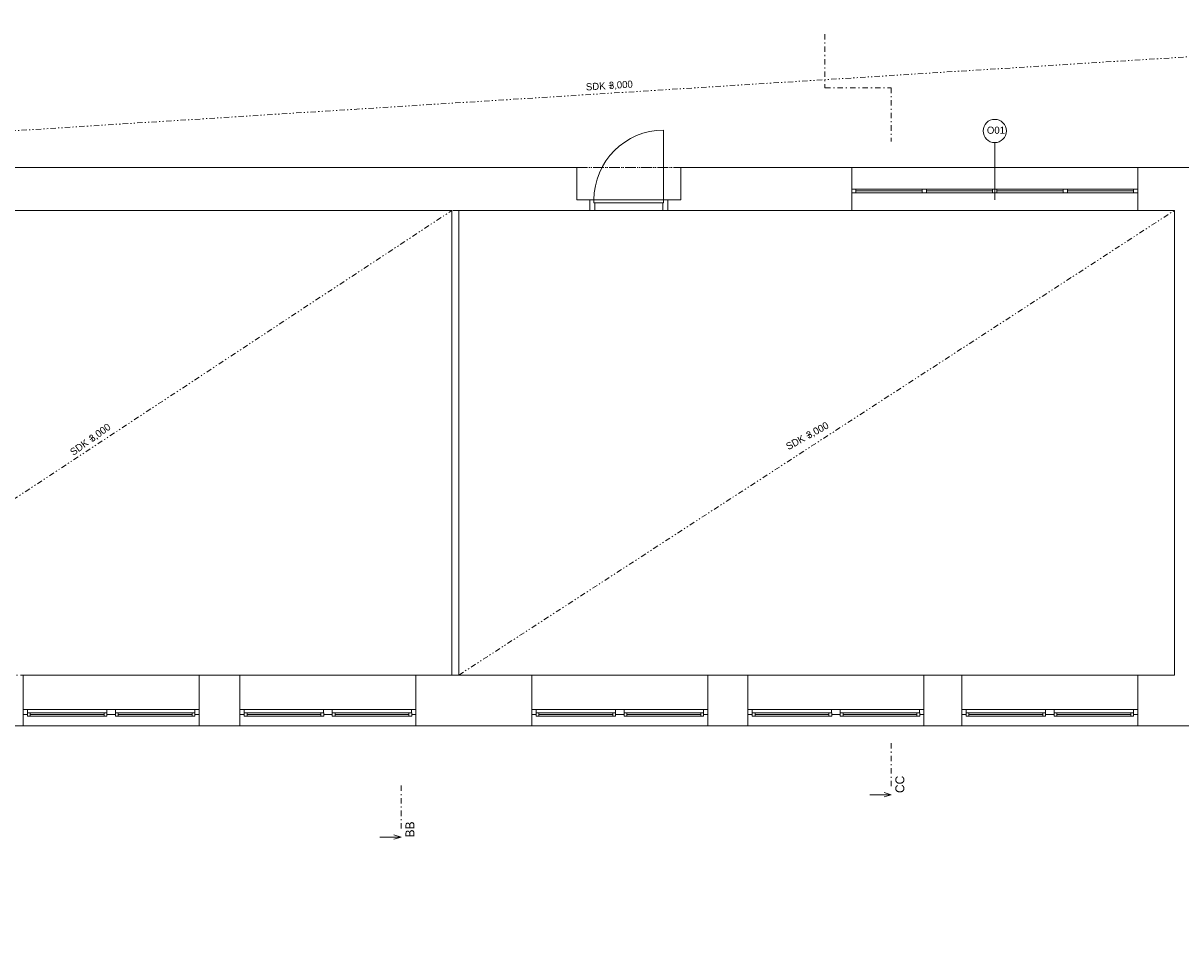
# Model space of a CAD drawing. Header units: millimetres. Extents: x -13540 to 53600, y -37870 to 10383.
# Tile 10 of 26: x 3610 to 19791, y -14473 to -1652. Entities that reach past the tile are written whole.
import ezdxf

# ---------------------------------------------------------------- set-up
doc = ezdxf.new("R2010")
doc.units = ezdxf.units.MM
doc.header["$MEASUREMENT"] = 0
for name, pattern in [('Čerchovaná M', [225, 125, -42.5, 15, -42.5]), ('Čerchovaná S', [175, 75, -42.5, 15, -42.5]), ('Čerchovaná se dvěma tečkami S', [202.5, 75, -32.5, 15, -32.5, 15, -32.5])]:
    doc.linetypes.add(name, pattern=pattern)
for name, color, linetype in [('02_Desky', 7, 'Continuous'), ('02_Zdi VNITŘNÍ - nenosné', 7, 'Continuous'), ('02_Zdi VNĚJŠÍ - nosné.obálka', 7, 'Continuous'), ('13_Značky.řezy', 7, 'Continuous'), ('Nové_05_Podhledy', 7, 'Continuous'), ('Nové_Otvory – Okna', 7, 'Continuous'), ('Nové_Otvory – Značky oken', 7, 'Continuous'), ('Otvory – Dveře', 7, 'Continuous'), ('Otvory – Okna', 7, 'Continuous')]:
    doc.layers.add(name, color=color, linetype=linetype)

msp = doc.modelspace()

# ---------------------------------------------------------------- linework, layer by layer
at = {"layer": '02_Desky', "color": 251, "linetype": 'Continuous', "lineweight": 0, "flags": 128}
msp.add_lwpolyline([(-11600, -11123), (-11600, -37870), (0, -37870), (0, -11470), (53600, -11470), (53600, 9980), (41780, 9980), (41780, 0), (18380, 0), (18380, -580), (18220, -580), (14080, -580), (13920, -580), (13920, 0), (0, 0), (0, 10010), (-11600, 10010), (-11600, -3670), (-4900, -3670), (-4900, -11123)], close=True, dxfattribs=at)
at = {"layer": '02_Zdi VNITŘNÍ - nenosné', "color": 251, "linetype": 'Continuous', "lineweight": 0, "flags": 128}
for points in [[(9600, -4270), (9600, -10760)], [(9700, -10760), (9700, -4270)], [(19700, -4270), (19700, -10760)]]:
    msp.add_lwpolyline(points, dxfattribs=at)
at = {"layer": '02_Zdi VNĚJŠÍ - nosné.obálka', "color": 251, "linetype": 'Continuous', "lineweight": 0}
for p, q in [((11350, -3670), (11350, -4120)), ((12800, -3670), (12800, -4120)), ((15190, -3970), (15190, -3670)), ((19190, -3970), (19190, -3670)), ((15190, -4020), (15190, -3970)), ((15190, -4270), (15190, -4020)), ((19190, -4020), (19190, -3970)), ((19190, -4270), (19190, -4020)), ((11350, -4120), (11530, -4120)), ((11530, -4120), (11530, -4270)), ((12800, -4120), (12620, -4120)), ((12620, -4120), (12620, -4270)), ((3610, -11240), (3610, -10760)), ((6070, -11240), (6070, -10760)), ((6640, -11240), (6640, -10760)), ((9100, -11240), (9100, -10760)), ((10720, -11240), (10720, -10760)), ((13180, -11240), (13180, -10760)), ((13740, -11240), (13740, -10760)), ((16200, -11240), (16200, -10760)), ((16730, -11240), (16730, -10760)), ((19190, -11240), (19190, -10760)), ((3610, -11310), (3610, -11240)), ((3610, -11470), (3610, -11310)), ((6070, -11310), (6070, -11240)), ((6070, -11470), (6070, -11310)), ((6640, -11310), (6640, -11240)), ((6640, -11470), (6640, -11310)), ((9100, -11310), (9100, -11240)), ((9100, -11470), (9100, -11310)), ((10720, -11310), (10720, -11240)), ((10720, -11470), (10720, -11310)), ((13180, -11310), (13180, -11240)), ((13180, -11470), (13180, -11310)), ((13740, -11310), (13740, -11240)), ((13740, -11470), (13740, -11310)), ((16200, -11310), (16200, -11240)), ((16200, -11470), (16200, -11310)), ((16730, -11310), (16730, -11240)), ((16730, -11470), (16730, -11310)), ((19190, -11310), (19190, -11240)), ((19190, -11470), (19190, -11310))]:
    msp.add_line(p, q, dxfattribs=at)
at = {"layer": '02_Zdi VNĚJŠÍ - nosné.obálka', "color": 251, "linetype": 'Continuous', "lineweight": 0, "flags": 128}
for points in [[(11350, -3670), (2700, -3670)], [(15190, -3670), (12800, -3670)], [(21450, -3670), (19190, -3670)], [(2520, -4270), (9600, -4270)], [(9700, -4270), (11530, -4270)], [(12620, -4270), (15190, -4270)], [(19190, -4270), (19700, -4270)], [(6640, -10760), (6070, -10760)], [(9600, -10760), (9100, -10760)], [(10720, -10760), (9700, -10760)], [(13740, -10760), (13180, -10760)], [(16730, -10760), (16200, -10760)], [(19700, -10760), (19190, -10760)], [(6070, -11470), (6640, -11470)], [(9100, -11470), (10720, -11470)], [(13180, -11470), (13740, -11470)], [(16200, -11470), (16730, -11470)], [(19190, -11470), (20810, -11470)]]:
    msp.add_lwpolyline(points, dxfattribs=at)
at = {"layer": '13_Značky.řezy', "color": 251, "linetype": 'Čerchovaná S', "lineweight": 0}
for p, q in [((14817, -1804), (14817, -2554)), ((14817, -2554), (15743, -2554)), ((15743, -2554), (15743, -3304)), ((15743, -11712), (15743, -12312)), ((8893, -12304), (8893, -12904))]:
    msp.add_line(p, q, dxfattribs=at)
at = {"layer": '13_Značky.řezy', "color": 251, "linetype": 'Continuous', "lineweight": 0}
for p, q in [((15743, -12432), (15443, -12432)), ((15643, -12402), (15743, -12432)), ((15643, -12462), (15743, -12432)), ((8893, -13024), (8593, -13024)), ((8793, -12994), (8893, -13024)), ((8793, -13054), (8893, -13024))]:
    msp.add_line(p, q, dxfattribs=at)
at = {"layer": 'Nové_05_Podhledy', "color": 251, "linetype": 'Čerchovaná M', "lineweight": 0, "flags": 128}
for points in [[(-10900, -3670), (45880, -3670), (45880, 1240), (42480, 1240), (42480, -700), (-10900, -700)], [(-250, -10760), (9600, -10760), (9600, -4270), (-250, -4270)], [(9600, -10760), (19700, -10760), (19700, -4270), (9600, -4270)]]:
    msp.add_lwpolyline(points, close=True, dxfattribs=at)
at = {"layer": 'Nové_05_Podhledy', "color": 251, "linetype": 'Čerchovaná se dvěma tečkami S', "lineweight": 0}
for points in [[(-4700, -3670), (42480, -700)], [(-250, -10760), (9600, -4270)], [(9700, -10760), (19700, -4270)]]:
    msp.add_lwpolyline(points, dxfattribs=at)
at = {"layer": 'Nové_Otvory – Okna', "color": 251, "linetype": 'Continuous', "lineweight": 0}
for p, q in [((19190, -3670), (15190, -3670)), ((15190, -3970), (15190, -3670)), ((19190, -3970), (19190, -3670)), ((15190, -3970), (15250, -3970)), ((15190, -4020), (15190, -3970)), ((15190, -4020), (15190, -3970)), ((15250, -4020), (15190, -4020)), ((15190, -4270), (15190, -4020)), ((15250, -3970), (15250, -4020)), ((15250, -3970), (16175, -3970)), ((16175, -3995), (15250, -3995)), ((16175, -4020), (15250, -4020)), ((16175, -4020), (16175, -3970)), ((16175, -3970), (16205, -3970)), ((16205, -4020), (16175, -4020)), ((16205, -3970), (16235, -3970)), ((16235, -4020), (16205, -4020)), ((16235, -3970), (16235, -4020)), ((16235, -3970), (17160, -3970)), ((17160, -3995), (16235, -3995)), ((17160, -4020), (16235, -4020)), ((17160, -4020), (17160, -3970)), ((17160, -3970), (17190, -3970)), ((17190, -4020), (17160, -4020)), ((17190, -3970), (17220, -3970)), ((17220, -4020), (17190, -4020)), ((17220, -3970), (17220, -4020)), ((17220, -3970), (18145, -3970)), ((18145, -3995), (17220, -3995)), ((18145, -4020), (17220, -4020)), ((18145, -4020), (18145, -3970)), ((18145, -3970), (18175, -3970)), ((18175, -4020), (18145, -4020)), ((18175, -3970), (18205, -3970)), ((18205, -4020), (18175, -4020)), ((18205, -3970), (18205, -4020)), ((18205, -3970), (19130, -3970)), ((19130, -3995), (18205, -3995)), ((19130, -4020), (18205, -4020)), ((19130, -4020), (19130, -3970)), ((19130, -3970), (19190, -3970)), ((19190, -4020), (19130, -4020)), ((19190, -4020), (19190, -3970)), ((19190, -4020), (19190, -3970)), ((19190, -4270), (19190, -4020)), ((19190, -4270), (15190, -4270))]:
    msp.add_line(p, q, dxfattribs=at)
at = {"layer": 'Nové_Otvory – Značky oken', "color": 251, "linetype": 'Continuous', "lineweight": 0}
msp.add_line((17190, -4120), (17190, -3320), dxfattribs=at)
at = {"layer": 'Nové_Otvory – Značky oken', "color": 251, "linetype": 'Continuous', "lineweight": 0, "flags": 128}
msp.add_lwpolyline([(17027, -3158, 1), (17352, -3158, 1)], format="xyb", close=True, dxfattribs=at)
at = {"layer": 'Otvory – Dveře', "color": 251, "linetype": 'Continuous', "lineweight": 0}
for p, q in [((12562, -4120), (12562, -3146)), ((11350, -3670), (11350, -4120)), ((12800, -3670), (12800, -4120)), ((11350, -4120), (11530, -4120)), ((11588, -4120), (11530, -4120)), ((11530, -4120), (11530, -4270)), ((11530, -4120), (11530, -4270)), ((11530, -4120), (11530, -4270)), ((11588, -4160), (11588, -4120)), ((11588, -4120), (12562, -4120)), ((11588, -4160), (11588, -4120)), ((11600, -4160), (11588, -4160)), ((12562, -4160), (11588, -4160)), ((11600, -4270), (11600, -4160)), ((12562, -4160), (12550, -4160)), ((12550, -4160), (12550, -4270)), ((12620, -4120), (12562, -4120)), ((12562, -4120), (12562, -4160)), ((12562, -4120), (12562, -4160)), ((12620, -4270), (12620, -4120)), ((12620, -4120), (12620, -4270)), ((12620, -4120), (12620, -4270)), ((12800, -4120), (12620, -4120)), ((11530, -4270), (11600, -4270)), ((12550, -4270), (12620, -4270))]:
    msp.add_line(p, q, dxfattribs=at)
at = {"layer": 'Otvory – Dveře', "color": 251, "linetype": 'Čerchovaná M', "lineweight": 0}
for p, q in [((11350, -3670), (12800, -3670)), ((11530, -4270), (12620, -4270))]:
    msp.add_line(p, q, dxfattribs=at)
at = {"layer": 'Otvory – Dveře', "color": 251, "linetype": 'Continuous', "lineweight": 0}
msp.add_arc((12562, -4120), 974, 90, 180, dxfattribs=at)
at = {"layer": 'Otvory – Okna', "color": 251, "linetype": 'Continuous', "lineweight": 0}
for p, q in [((6070, -10760), (3610, -10760)), ((3610, -11240), (3610, -10760)), ((6070, -11240), (6070, -10760)), ((9100, -10760), (6640, -10760)), ((6640, -11240), (6640, -10760)), ((9100, -11240), (9100, -10760)), ((13180, -10760), (10720, -10760)), ((10720, -11240), (10720, -10760)), ((13180, -11240), (13180, -10760)), ((16200, -10760), (13740, -10760)), ((13740, -11240), (13740, -10760)), ((16200, -11240), (16200, -10760)), ((19190, -10760), (16730, -10760)), ((16730, -11240), (16730, -10760)), ((19190, -11240), (19190, -10760)), ((3610, -11240), (3670, -11240)), ((3610, -11310), (3610, -11240)), ((3610, -11310), (3610, -11240)), ((3669, -11310), (3610, -11310)), ((3610, -11470), (3610, -11310)), ((3670, -11285), (3669, -11285)), ((3669, -11285), (3669, -11310)), ((3669, -11285), (3709, -11285)), ((3669, -11335), (3669, -11285)), ((3670, -11240), (3670, -11285)), ((3670, -11240), (4780, -11240)), ((3709, -11285), (3709, -11335)), ((3709, -11285), (4741, -11285)), ((4741, -11310), (3709, -11310)), ((4741, -11335), (4741, -11285)), ((4741, -11285), (4781, -11285)), ((4780, -11285), (4780, -11240)), ((4780, -11240), (4840, -11240)), ((4781, -11285), (4780, -11285)), ((4781, -11310), (4781, -11285)), ((4781, -11285), (4781, -11335)), ((4840, -11310), (4781, -11310)), ((4840, -11240), (4900, -11240)), ((4899, -11310), (4840, -11310)), ((4900, -11285), (4899, -11285)), ((4899, -11285), (4899, -11310)), ((4899, -11285), (4939, -11285)), ((4899, -11335), (4899, -11285)), ((4900, -11240), (4900, -11285)), ((4900, -11240), (6010, -11240)), ((4939, -11285), (4939, -11335)), ((4939, -11285), (5971, -11285)), ((5971, -11310), (4939, -11310)), ((5971, -11335), (5971, -11285)), ((5971, -11285), (6011, -11285)), ((6010, -11285), (6010, -11240)), ((6010, -11240), (6070, -11240)), ((6011, -11285), (6010, -11285)), ((6011, -11310), (6011, -11285)), ((6011, -11285), (6011, -11335)), ((6070, -11310), (6011, -11310)), ((6070, -11310), (6070, -11240)), ((6070, -11310), (6070, -11240)), ((6070, -11470), (6070, -11310)), ((6640, -11240), (6700, -11240)), ((6640, -11310), (6640, -11240)), ((6640, -11310), (6640, -11240)), ((6699, -11310), (6640, -11310)), ((6640, -11470), (6640, -11310)), ((6700, -11285), (6699, -11285)), ((6699, -11285), (6699, -11310)), ((6699, -11285), (6739, -11285)), ((6699, -11335), (6699, -11285)), ((6700, -11240), (6700, -11285)), ((6700, -11240), (7810, -11240)), ((6739, -11285), (6739, -11335)), ((6739, -11285), (7771, -11285)), ((7771, -11310), (6739, -11310)), ((7771, -11335), (7771, -11285)), ((7771, -11285), (7811, -11285)), ((7810, -11285), (7810, -11240)), ((7810, -11240), (7870, -11240)), ((7811, -11285), (7810, -11285)), ((7811, -11310), (7811, -11285)), ((7811, -11285), (7811, -11335)), ((7870, -11310), (7811, -11310)), ((7870, -11240), (7930, -11240)), ((7929, -11310), (7870, -11310)), ((7930, -11285), (7929, -11285)), ((7929, -11285), (7929, -11310)), ((7929, -11285), (7969, -11285)), ((7929, -11335), (7929, -11285)), ((7930, -11240), (7930, -11285)), ((7930, -11240), (9040, -11240)), ((7969, -11285), (7969, -11335)), ((7969, -11285), (9001, -11285)), ((9001, -11310), (7969, -11310)), ((9001, -11335), (9001, -11285)), ((9001, -11285), (9041, -11285)), ((9040, -11285), (9040, -11240)), ((9040, -11240), (9100, -11240)), ((9041, -11285), (9040, -11285)), ((9041, -11310), (9041, -11285)), ((9041, -11285), (9041, -11335)), ((9100, -11310), (9041, -11310)), ((9100, -11310), (9100, -11240)), ((9100, -11310), (9100, -11240)), ((9100, -11470), (9100, -11310)), ((10720, -11240), (10780, -11240)), ((10720, -11310), (10720, -11240)), ((10720, -11310), (10720, -11240)), ((10779, -11310), (10720, -11310)), ((10720, -11470), (10720, -11310)), ((10780, -11285), (10779, -11285)), ((10779, -11285), (10779, -11310)), ((10779, -11285), (10819, -11285)), ((10779, -11335), (10779, -11285)), ((10780, -11240), (10780, -11285)), ((10780, -11240), (11890, -11240)), ((10819, -11285), (10819, -11335)), ((10819, -11285), (11851, -11285)), ((11851, -11310), (10819, -11310)), ((11851, -11335), (11851, -11285)), ((11851, -11285), (11891, -11285)), ((11890, -11285), (11890, -11240)), ((11890, -11240), (11950, -11240)), ((11891, -11285), (11890, -11285)), ((11891, -11310), (11891, -11285)), ((11891, -11285), (11891, -11335)), ((11950, -11310), (11891, -11310)), ((11950, -11240), (12010, -11240)), ((12009, -11310), (11950, -11310)), ((12010, -11285), (12009, -11285)), ((12009, -11285), (12009, -11310)), ((12009, -11285), (12049, -11285)), ((12009, -11335), (12009, -11285)), ((12010, -11240), (12010, -11285)), ((12010, -11240), (13120, -11240)), ((12049, -11285), (12049, -11335)), ((12049, -11285), (13081, -11285)), ((13081, -11310), (12049, -11310)), ((13081, -11335), (13081, -11285)), ((13081, -11285), (13121, -11285)), ((13120, -11285), (13120, -11240)), ((13120, -11240), (13180, -11240)), ((13121, -11285), (13120, -11285)), ((13121, -11310), (13121, -11285)), ((13121, -11285), (13121, -11335)), ((13180, -11310), (13121, -11310)), ((13180, -11310), (13180, -11240)), ((13180, -11310), (13180, -11240)), ((13180, -11470), (13180, -11310)), ((13740, -11240), (13800, -11240)), ((13740, -11310), (13740, -11240)), ((13740, -11310), (13740, -11240)), ((13799, -11310), (13740, -11310)), ((13740, -11470), (13740, -11310)), ((13800, -11285), (13799, -11285)), ((13799, -11285), (13799, -11310)), ((13799, -11285), (13839, -11285)), ((13799, -11335), (13799, -11285)), ((13800, -11240), (13800, -11285)), ((13800, -11240), (14910, -11240)), ((13839, -11285), (13839, -11335)), ((13839, -11285), (14871, -11285)), ((14871, -11310), (13839, -11310)), ((14871, -11335), (14871, -11285)), ((14871, -11285), (14911, -11285)), ((14910, -11285), (14910, -11240)), ((14910, -11240), (14970, -11240)), ((14911, -11285), (14910, -11285)), ((14911, -11310), (14911, -11285)), ((14911, -11285), (14911, -11335)), ((14970, -11310), (14911, -11310)), ((14970, -11240), (15030, -11240)), ((15029, -11310), (14970, -11310)), ((15030, -11285), (15029, -11285)), ((15029, -11285), (15029, -11310)), ((15029, -11285), (15069, -11285)), ((15029, -11335), (15029, -11285)), ((15030, -11240), (15030, -11285)), ((15030, -11240), (16140, -11240)), ((15069, -11285), (15069, -11335)), ((15069, -11285), (16101, -11285)), ((16101, -11310), (15069, -11310)), ((16101, -11335), (16101, -11285)), ((16101, -11285), (16141, -11285)), ((16140, -11285), (16140, -11240)), ((16140, -11240), (16200, -11240)), ((16141, -11285), (16140, -11285)), ((16141, -11310), (16141, -11285)), ((16141, -11285), (16141, -11335)), ((16200, -11310), (16141, -11310)), ((16200, -11310), (16200, -11240)), ((16200, -11310), (16200, -11240)), ((16200, -11470), (16200, -11310)), ((16730, -11240), (16790, -11240)), ((16730, -11310), (16730, -11240)), ((16730, -11310), (16730, -11240)), ((16789, -11310), (16730, -11310)), ((16730, -11470), (16730, -11310)), ((16790, -11285), (16789, -11285)), ((16789, -11285), (16789, -11310)), ((16789, -11285), (16829, -11285)), ((16789, -11335), (16789, -11285)), ((16790, -11240), (16790, -11285)), ((16790, -11240), (17900, -11240)), ((16829, -11285), (16829, -11335)), ((16829, -11285), (17861, -11285)), ((17861, -11310), (16829, -11310)), ((17861, -11335), (17861, -11285)), ((17861, -11285), (17901, -11285)), ((17900, -11285), (17900, -11240)), ((17900, -11240), (17960, -11240)), ((17901, -11285), (17900, -11285)), ((17901, -11310), (17901, -11285)), ((17901, -11285), (17901, -11335)), ((17960, -11310), (17901, -11310)), ((17960, -11240), (18020, -11240)), ((18019, -11310), (17960, -11310)), ((18020, -11285), (18019, -11285)), ((18019, -11285), (18019, -11310)), ((18019, -11285), (18059, -11285)), ((18019, -11335), (18019, -11285)), ((18020, -11240), (18020, -11285)), ((18020, -11240), (19130, -11240)), ((18059, -11285), (18059, -11335)), ((18059, -11285), (19091, -11285)), ((19091, -11310), (18059, -11310)), ((19091, -11335), (19091, -11285)), ((19091, -11285), (19131, -11285)), ((19130, -11285), (19130, -11240)), ((19130, -11240), (19190, -11240)), ((19131, -11285), (19130, -11285)), ((19131, -11310), (19131, -11285)), ((19131, -11285), (19131, -11335)), ((19190, -11310), (19131, -11310)), ((19190, -11310), (19190, -11240)), ((19190, -11310), (19190, -11240)), ((19190, -11470), (19190, -11310)), ((6070, -11470), (3610, -11470)), ((3709, -11335), (3669, -11335)), ((4741, -11335), (3709, -11335)), ((4741, -11335), (3709, -11335)), ((4781, -11335), (4741, -11335)), ((4939, -11335), (4899, -11335)), ((5971, -11335), (4939, -11335)), ((5971, -11335), (4939, -11335)), ((6011, -11335), (5971, -11335)), ((9100, -11470), (6640, -11470)), ((6739, -11335), (6699, -11335)), ((7771, -11335), (6739, -11335)), ((7771, -11335), (6739, -11335)), ((7811, -11335), (7771, -11335)), ((7969, -11335), (7929, -11335)), ((9001, -11335), (7969, -11335)), ((9001, -11335), (7969, -11335)), ((9041, -11335), (9001, -11335)), ((13180, -11470), (10720, -11470)), ((10819, -11335), (10779, -11335)), ((11851, -11335), (10819, -11335)), ((11851, -11335), (10819, -11335)), ((11891, -11335), (11851, -11335)), ((12049, -11335), (12009, -11335)), ((13081, -11335), (12049, -11335)), ((13081, -11335), (12049, -11335)), ((13121, -11335), (13081, -11335)), ((16200, -11470), (13740, -11470)), ((13839, -11335), (13799, -11335)), ((14871, -11335), (13839, -11335)), ((14871, -11335), (13839, -11335)), ((14911, -11335), (14871, -11335)), ((15069, -11335), (15029, -11335)), ((16101, -11335), (15069, -11335)), ((16101, -11335), (15069, -11335)), ((16141, -11335), (16101, -11335)), ((19190, -11470), (16730, -11470)), ((16829, -11335), (16789, -11335)), ((17861, -11335), (16829, -11335)), ((17861, -11335), (16829, -11335)), ((17901, -11335), (17861, -11335)), ((18059, -11335), (18019, -11335)), ((19091, -11335), (18059, -11335)), ((19091, -11335), (18059, -11335)), ((19131, -11335), (19091, -11335))]:
    msp.add_line(p, q, dxfattribs=at)

# ---------------------------------------------------------------- texts
at = {"layer": '13_Značky.řezy', "color": 251, "lineweight": 0, "char_height": 125, "attachment_point": 7, "rotation": 90}
for s, insert in [('\\A1;\\pt0;CC', (15928, -12408)), ('\\A1;\\pt0;BB', (9078, -13028))]:
    msp.add_mtext(s, dxfattribs=dict(at, insert=insert))
at = {"layer": 'Nové_05_Podhledy', "color": 251, "lineweight": 0, "char_height": 100, "attachment_point": 1}
for s, insert, rotation in [('\\A1;\\pt0,25000;SDK +', (11472, -2493), 3.602), ('\\A1;\\pt0,25000;3,000{\\H0.66x;\\S^  ;\\S^  ;\\S^  ;\\S^  ;\\S^  ;\\S^  ;\\S^  ;\\S^  ;\\S^  ;\\S^  ;\\S^  ;}', (11793, -2473), 3.602), ('\\A1;\\pt0,25000;3,000{\\H0.66x;\\S^  ;\\S^  ;\\S^  ;\\S^  ;\\S^  ;\\S^  ;\\S^  ;\\S^  ;\\S^  ;\\S^  ;\\S^  ;}', (4514, -7430), 35.7026), ('\\A1;\\pt0,25000;3,000{\\H0.66x;\\S^  ;\\S^  ;\\S^  ;\\S^  ;\\S^  ;\\S^  ;\\S^  ;\\S^  ;\\S^  ;\\S^  ;\\S^  ;}', (14539, -7376), 28.8798), ('\\A1;\\pt0,25000;SDK +', (4253, -7617), 35.7026), ('\\A1;\\pt0,25000;SDK +', (14258, -7531), 28.8798)]:
    msp.add_mtext(s, dxfattribs=dict(at, insert=insert, rotation=rotation))
at = {"layer": 'Nové_Otvory – Značky oken', "color": 251, "lineweight": 0, "insert": (17080, -3148), "char_height": 100, "attachment_point": 4}
msp.add_mtext('\\A1;\\pt0;O01', dxfattribs=at)

doc.saveas('drawing.dxf')
